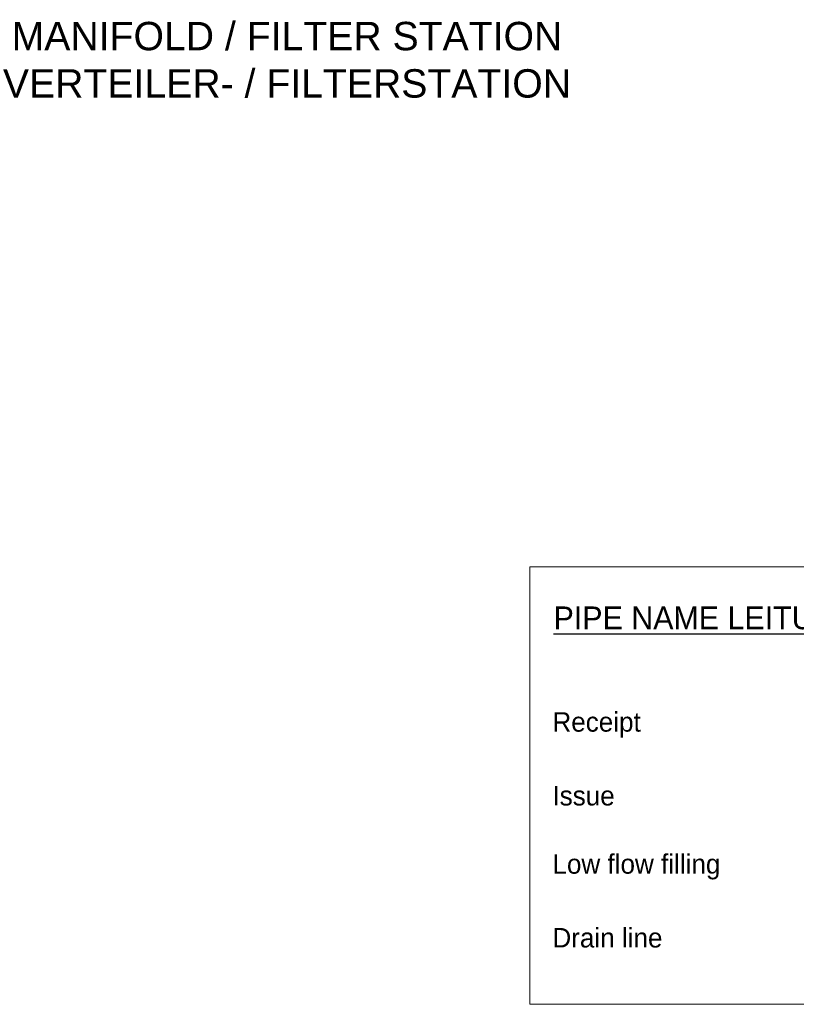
# Model space of a CAD drawing. Header units: millimetres. Extents: x 222 to 2461, y -1493 to 72.
# Tile 7 of 27: x 1689 to 1962, y -1493 to -1147. Entities that reach past the tile are written whole.
import ezdxf

# ---------------------------------------------------------------- set-up
doc = ezdxf.new("R2010")
doc.units = ezdxf.units.MM
doc.layers.add('Armaturenbezeichnung I', color=7, linetype='Continuous', lineweight=15)
doc.layers.add('Text groß', color=7, linetype='Continuous', lineweight=18)
doc.layers.add('Farbenlegende', color=7, linetype='Continuous')

msp = doc.modelspace()

# ---------------------------------------------------------------- linework, layer by layer
at = {"layer": 'Armaturenbezeichnung I'}
msp.add_lwpolyline([(1868.65, -1339.17), (2086.07, -1339.17), (2086.07, -1493.19), (1868.65, -1493.19)], close=True, dxfattribs=at)

# ---------------------------------------------------------------- texts
at = {"layer": 'Farbenlegende'}
for s, insert, char_height, width, attachment_point in [('{\\H2.286x;\\LPIPE NAME LEITUNGSBEZEICHNUNG}', (1973.34, -1357.18), 3.5, 182.6719, 5), ('{\\H2.286x;Receipt}', (1876.64, -1394.8), 3, 95.1983, 4), ('{\\H2.286x;Issue}', (1876.64, -1419.8), 3, 95.1983, 4), ('{\\H2.286x;Low flow filling}', (1876.64, -1444.8), 3, 95.1983, 4), ('{\\H2.286x;Drain line}', (1876.64, -1469.8), 3, 95.1983, 4)]:
    msp.add_mtext(s, dxfattribs=dict(at, insert=insert, char_height=char_height, width=width, attachment_point=attachment_point))
at = {"layer": 'Text groß', "insert": (1781.91, -1160.69), "char_height": 15, "width": 210.2532, "attachment_point": 5}
msp.add_mtext('{\\fArial|b0|i0|c0|p34;\\H0.6667x;MANIFOLD / FILTER STATION\\L\\P\\lVERTEILER- / FILTERSTATION}', dxfattribs=at)

doc.saveas('drawing.dxf')
